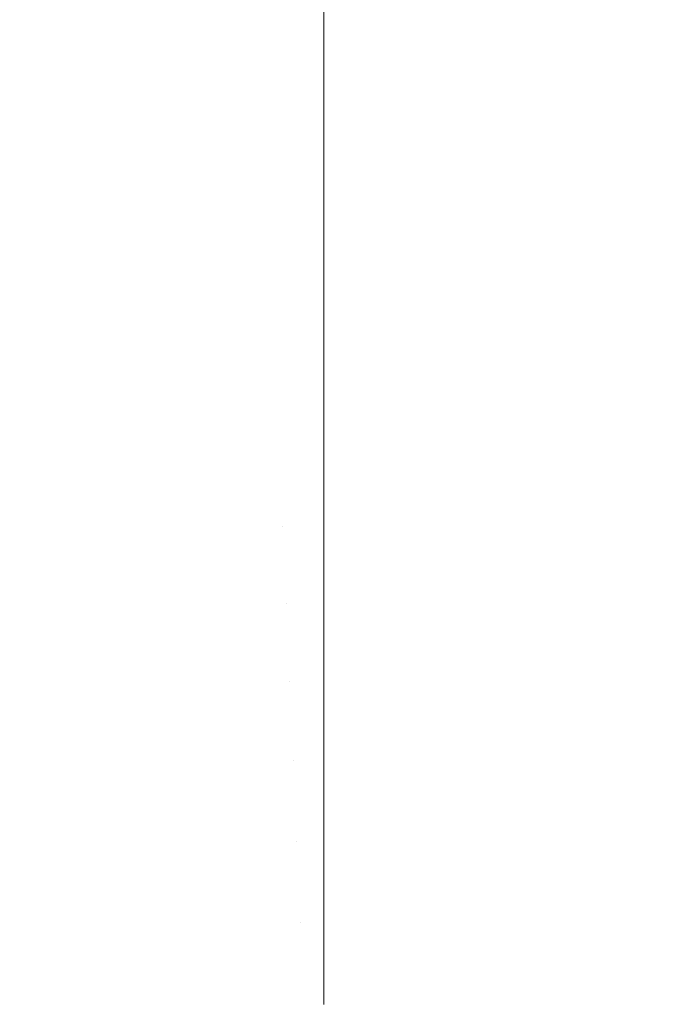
# Model space of a CAD drawing. Header units: centimetres. Extents: x -25.9 to 27.4, y -28.2 to -26.4.
# Tile 150 of 199: x 9.557 to 9.5881, y -26.4382 to -26.3915. Entities that reach past the tile are written whole.
import ezdxf

# ---------------------------------------------------------------- set-up
doc = ezdxf.new("R2010")
doc.units = ezdxf.units.CM
doc.header["$LTSCALE"] = 2.54
doc.layers.add('Lucido design-1', color=7, linetype='Continuous')

# ---------------------------------------------------------------- blocks, each defined once
blk = doc.blocks.new('Gruppo-4-1')
at = {"color": 7, "linetype": 'Continuous', "lineweight": 9}
for points, invisible_edges in [([(27.271439, -26.392218, 540.493556), (27.271439, -26.389292, 540.490742), (-25.828561, -26.389292, 540.490742), (-25.828561, -26.392218, 540.493556)], 10), ([(9.565264, -26.389429, 539.749452), (9.568349, -26.389227, 539.749452), (9.568477, -26.392159, 539.746625), (9.56552, -26.392353, 539.746625)], 15), ([(9.571439, -26.389292, 539.749325), (9.571439, -26.392095, 539.746625), (9.568477, -26.392159, 539.746625), (9.568349, -26.389227, 539.749452)], 14), ([(9.571439, -26.392095, 539.746625), (9.571439, -26.389292, 539.749325), (27.271439, -26.389292, 539.749325), (27.271439, -26.392095, 539.746625)], 10), ([(9.559137, -26.390236, 539.749452), (9.562192, -26.389766, 539.749452), (9.562575, -26.392676, 539.746625), (9.559647, -26.393126, 539.746625)], 15), ([(9.562192, -26.389766, 539.749452), (9.565264, -26.389429, 539.749452), (9.56552, -26.392353, 539.746625), (9.562575, -26.392676, 539.746625)], 15), ([(9.556106, -26.390839, 539.749452), (9.559137, -26.390236, 539.749452), (9.559647, -26.393126, 539.746625), (9.556741, -26.393704, 539.746625)], 15), ([(9.56552, -26.392353, 539.746625), (9.568477, -26.392159, 539.746625), (9.568609, -26.395201, 539.743921), (9.565786, -26.395386, 539.743921)], 15), ([(9.568477, -26.392159, 539.746625), (9.571439, -26.392095, 539.746625), (9.571439, -26.392447, 539.746312)], 9), ([(9.571439, -26.392447, 539.746312), (9.571439, -26.395139, 539.743921), (9.568609, -26.395201, 539.743921), (9.568477, -26.392159, 539.746625)], 14), ([(27.271439, -26.392095, 539.746625), (27.271439, -26.392447, 539.746312), (9.571439, -26.392447, 539.746312), (9.571439, -26.392095, 539.746625)], 10), ([(-25.828561, -26.392218, 540.493556), (-25.828561, -26.392445, 540.493757), (27.271439, -26.392445, 540.493757), (27.271439, -26.392218, 540.493556)], 10), ([(27.271439, -26.395386, 540.496355), (27.271439, -26.392445, 540.493757), (-25.828561, -26.392445, 540.493757), (-25.828561, -26.395386, 540.496355)], 10), ([(9.562575, -26.392676, 539.746625), (9.56552, -26.392353, 539.746625), (9.565786, -26.395386, 539.743921), (9.562973, -26.395694, 539.743921)], 15), ([(9.571439, -26.395139, 539.743921), (9.571439, -26.392447, 539.746312), (27.271439, -26.392447, 539.746312), (27.271439, -26.395139, 539.743921)], 10), ([(9.556741, -26.393704, 539.746625), (9.559647, -26.393126, 539.746625), (9.560176, -26.396124, 539.743921), (9.5574, -26.396677, 539.743921)], 15), ([(9.559647, -26.393126, 539.746625), (9.562575, -26.392676, 539.746625), (9.562973, -26.395694, 539.743921), (9.560176, -26.396124, 539.743921)], 15), ([(9.553863, -26.394408, 539.746625), (9.556741, -26.393704, 539.746625), (9.5574, -26.396677, 539.743921), (9.554651, -26.397349, 539.743921)], 15), ([(-25.828561, -26.395386, 540.496355), (-25.828561, -26.395726, 540.496631), (27.271439, -26.395726, 540.496631), (27.271439, -26.395386, 540.496355)], 10), ([(9.562973, -26.395694, 539.743921), (9.565786, -26.395386, 539.743921), (9.56606, -26.398523, 539.741346), (9.563384, -26.398816, 539.741346)], 15), ([(9.565786, -26.395386, 539.743921), (9.568609, -26.395201, 539.743921), (9.568747, -26.398347, 539.741346), (9.56606, -26.398523, 539.741346)], 15), ([(9.568609, -26.395201, 539.743921), (9.571439, -26.395139, 539.743921), (9.571439, -26.395729, 539.743439)], 9), ([(9.571439, -26.395729, 539.743439), (9.571439, -26.398288, 539.741346), (9.568747, -26.398347, 539.741346), (9.568609, -26.395201, 539.743921)], 14), ([(27.271439, -26.395139, 539.743921), (27.271439, -26.395729, 539.743439), (9.571439, -26.395729, 539.743439), (9.571439, -26.395139, 539.743921)], 10), ([(27.271439, -26.398655, 540.499007), (27.271439, -26.395726, 540.496631), (-25.828561, -26.395726, 540.496631), (-25.828561, -26.398655, 540.499007)], 10), ([(9.560176, -26.396124, 539.743921), (9.562973, -26.395694, 539.743921), (9.563384, -26.398816, 539.741346), (9.560722, -26.399226, 539.741346)], 15), ([(9.571439, -26.398288, 539.741346), (9.571439, -26.395729, 539.743439), (27.271439, -26.395729, 539.743439), (27.271439, -26.398288, 539.741346)], 10), ([(9.5574, -26.396677, 539.743921), (9.560176, -26.396124, 539.743921), (9.560722, -26.399226, 539.741346), (9.558082, -26.399751, 539.741346)], 15), ([(9.554651, -26.397349, 539.743921), (9.5574, -26.396677, 539.743921), (9.558082, -26.399751, 539.741346), (9.555466, -26.400391, 539.741346)], 15), ([(-25.828561, -26.398655, 540.499007), (-25.828561, -26.399127, 540.499365), (27.271439, -26.399127, 540.499365), (27.271439, -26.398655, 540.499007)], 10), ([(9.563384, -26.398816, 539.741346), (9.56606, -26.398523, 539.741346), (9.566347, -26.401807, 539.738869), (9.563814, -26.402084, 539.738869)], 15), ([(9.56606, -26.398523, 539.741346), (9.568747, -26.398347, 539.741346), (9.568891, -26.40164, 539.738869), (9.566347, -26.401807, 539.738869)], 15), ([(9.568747, -26.398347, 539.741346), (9.571439, -26.398288, 539.741346), (9.571439, -26.399134, 539.740711)], 9), ([(9.571439, -26.399134, 539.740711), (9.571439, -26.401584, 539.738869), (9.568891, -26.40164, 539.738869), (9.568747, -26.398347, 539.741346)], 14), ([(27.271439, -26.398288, 539.741346), (27.271439, -26.399134, 539.740711), (9.571439, -26.399134, 539.740711), (9.571439, -26.398288, 539.741346)], 10), ([(27.271439, -26.40045, 540.500369), (27.271439, -26.399127, 540.499365), (-25.828561, -26.399127, 540.499365), (-25.828561, -26.40045, 540.500369)], 10), ([(9.560722, -26.399226, 539.741346), (9.563384, -26.398816, 539.741346), (9.563814, -26.402084, 539.738869), (9.561295, -26.402472, 539.738869)], 15), ([(9.571439, -26.401584, 539.738869), (9.571439, -26.399134, 539.740711), (27.271439, -26.399134, 539.740711), (27.271439, -26.401584, 539.738869)], 10), ([(9.558082, -26.399751, 539.741346), (9.560722, -26.399226, 539.741346), (9.561295, -26.402472, 539.738869), (9.558795, -26.402969, 539.738869)], 15), ([(9.555466, -26.400391, 539.741346), (9.558082, -26.399751, 539.741346), (9.558795, -26.402969, 539.738869), (9.55632, -26.403575, 539.738869)], 15), ([(-25.828561, -26.40045, 540.500369), (-25.828561, -26.402654, 540.501932), (27.271439, -26.402654, 540.501932), (27.271439, -26.40045, 540.500369)], 10), ([(9.563814, -26.402084, 539.738869), (9.566347, -26.401807, 539.738869), (9.566639, -26.405136, 539.736566), (9.56425, -26.405397, 539.736566)], 15), ([(9.566347, -26.401807, 539.738869), (9.568891, -26.40164, 539.738869), (9.569036, -26.404979, 539.736566), (9.566639, -26.405136, 539.736566)], 15), ([(9.568891, -26.40164, 539.738869), (9.571439, -26.401584, 539.738869), (9.571439, -26.402653, 539.738133)], 9), ([(9.571439, -26.402653, 539.738133), (9.571439, -26.404926, 539.736566), (9.569036, -26.404979, 539.736566), (9.568891, -26.40164, 539.738869)], 14), ([(27.271439, -26.401584, 539.738869), (27.271439, -26.402653, 539.738133), (9.571439, -26.402653, 539.738133), (9.571439, -26.401584, 539.738869)], 10), ([(9.558795, -26.402969, 539.738869), (9.561295, -26.402472, 539.738869), (9.561875, -26.405763, 539.736566), (9.559518, -26.406232, 539.736566)], 15), ([(9.561295, -26.402472, 539.738869), (9.563814, -26.402084, 539.738869), (9.56425, -26.405397, 539.736566), (9.561875, -26.405763, 539.736566)], 15), ([(27.271439, -26.403908, 540.50282), (27.271439, -26.402654, 540.501932), (-25.828561, -26.402654, 540.501932), (-25.828561, -26.403908, 540.50282)], 10), ([(9.571439, -26.404926, 539.736566), (9.571439, -26.402653, 539.738133), (27.271439, -26.402653, 539.738133), (27.271439, -26.404926, 539.736566)], 10), ([(9.55632, -26.403575, 539.738869), (9.558795, -26.402969, 539.738869), (9.559518, -26.406232, 539.736566), (9.557184, -26.406803, 539.736566)], 15), ([(9.553873, -26.404288, 539.738869), (9.55632, -26.403575, 539.738869), (9.557184, -26.406803, 539.736566), (9.554878, -26.407475, 539.736566)], 15), ([(-25.828561, -26.403908, 540.50282), (-25.828561, -26.406281, 540.504356), (27.271439, -26.406281, 540.504356), (27.271439, -26.403908, 540.50282)], 10), ([(9.56425, -26.405397, 539.736566), (9.566639, -26.405136, 539.736566), (9.566937, -26.408552, 539.734401), (9.564698, -26.408797, 539.734401)], 15), ([(9.566639, -26.405136, 539.736566), (9.569036, -26.404979, 539.736566), (9.569186, -26.408405, 539.734401), (9.566937, -26.408552, 539.734401)], 15), ([(9.569036, -26.404979, 539.736566), (9.571439, -26.404926, 539.736566), (9.571439, -26.406281, 539.735711)], 9), ([(9.571439, -26.406281, 539.735711), (9.571439, -26.408355, 539.734401), (9.569186, -26.408405, 539.734401), (9.569036, -26.404979, 539.736566)], 14), ([(27.271439, -26.404926, 539.736566), (27.271439, -26.406281, 539.735711), (9.571439, -26.406281, 539.735711), (9.571439, -26.404926, 539.736566)], 10), ([(9.561875, -26.405763, 539.736566), (9.56425, -26.405397, 539.736566), (9.564698, -26.408797, 539.734401), (9.562471, -26.40914, 539.734401)], 15), ([(9.559518, -26.406232, 539.736566), (9.561875, -26.405763, 539.736566), (9.562471, -26.40914, 539.734401), (9.560261, -26.40958, 539.734401)], 15), ([(27.271439, -26.407471, 540.505126), (27.271439, -26.406281, 540.504356), (-25.828561, -26.406281, 540.504356), (-25.828561, -26.407471, 540.505126)], 10), ([(9.557184, -26.406803, 539.736566), (9.559518, -26.406232, 539.736566), (9.560261, -26.40958, 539.734401), (9.558072, -26.410115, 539.734401)], 15), ([(9.571439, -26.408355, 539.734401), (9.571439, -26.406281, 539.735711), (27.271439, -26.406281, 539.735711), (27.271439, -26.408355, 539.734401)], 10), ([(9.554878, -26.407475, 539.736566), (9.557184, -26.406803, 539.736566), (9.558072, -26.410115, 539.734401), (9.555909, -26.410746, 539.734401)], 15), ([(-25.828561, -26.407471, 540.505126), (-25.828561, -26.41001, 540.506619), (27.271439, -26.41001, 540.506619), (27.271439, -26.407471, 540.505126)], 10), ([(9.564698, -26.408797, 539.734401), (9.566937, -26.408552, 539.734401), (9.567243, -26.412049, 539.73238), (9.565156, -26.412278, 539.73238)], 15), ([(9.566937, -26.408552, 539.734401), (9.569186, -26.408405, 539.734401), (9.569339, -26.411912, 539.73238), (9.567243, -26.412049, 539.73238)], 15), ([(9.569186, -26.408405, 539.734401), (9.571439, -26.408355, 539.734401), (9.571439, -26.41001, 539.733449)], 9), ([(9.571439, -26.41001, 539.733449), (9.571439, -26.411866, 539.73238), (9.569339, -26.411912, 539.73238), (9.569186, -26.408405, 539.734401)], 14), ([(27.271439, -26.408355, 539.734401), (27.271439, -26.41001, 539.733449), (9.571439, -26.41001, 539.733449), (9.571439, -26.408355, 539.734401)], 10), ([(9.562471, -26.40914, 539.734401), (9.564698, -26.408797, 539.734401), (9.565156, -26.412278, 539.73238), (9.56308, -26.412597, 539.73238)], 15), ([(9.560261, -26.40958, 539.734401), (9.562471, -26.40914, 539.734401), (9.56308, -26.412597, 539.73238), (9.56102, -26.413007, 539.73238)], 15), ([(9.558072, -26.410115, 539.734401), (9.560261, -26.40958, 539.734401), (9.56102, -26.413007, 539.73238), (9.558981, -26.413506, 539.73238)], 15), ([(27.271439, -26.411134, 540.507281), (27.271439, -26.41001, 540.506619), (-25.828561, -26.41001, 540.506619), (-25.828561, -26.411134, 540.507281)], 10), ([(9.555909, -26.410746, 539.734401), (9.558072, -26.410115, 539.734401), (9.558981, -26.413506, 539.73238), (9.556964, -26.414094, 539.73238)], 15), ([(9.571439, -26.411866, 539.73238), (9.571439, -26.41001, 539.733449), (27.271439, -26.41001, 539.733449), (27.271439, -26.411866, 539.73238)], 10), ([(-25.828561, -26.411134, 540.507281), (-25.828561, -26.413834, 540.508718), (27.271439, -26.413834, 540.508718), (27.271439, -26.411134, 540.507281)], 10), ([(9.56308, -26.412597, 539.73238), (9.565156, -26.412278, 539.73238), (9.565624, -26.415833, 539.730504), (9.563703, -26.416128, 539.730504)], 15), ([(9.565156, -26.412278, 539.73238), (9.567243, -26.412049, 539.73238), (9.567556, -26.415621, 539.730504), (9.565624, -26.415833, 539.730504)], 15), ([(9.567243, -26.412049, 539.73238), (9.569339, -26.411912, 539.73238), (9.569495, -26.415494, 539.730504), (9.567556, -26.415621, 539.730504)], 15), ([(9.569495, -26.415494, 539.730504), (9.569339, -26.411912, 539.73238), (9.571439, -26.411866, 539.73238), (9.571439, -26.413835, 539.73135)], 11), ([(27.271439, -26.411866, 539.73238), (27.271439, -26.413835, 539.73135), (9.571439, -26.413835, 539.73135), (9.571439, -26.411866, 539.73238)], 10), ([(9.56102, -26.413007, 539.73238), (9.56308, -26.412597, 539.73238), (9.563703, -26.416128, 539.730504), (9.561797, -26.416508, 539.730504)], 15), ([(9.558981, -26.413506, 539.73238), (9.56102, -26.413007, 539.73238), (9.561797, -26.416508, 539.730504), (9.559909, -26.41697, 539.730504)], 15), ([(9.556964, -26.414094, 539.73238), (9.558981, -26.413506, 539.73238), (9.559909, -26.41697, 539.730504), (9.558043, -26.417513, 539.730504)], 15), ([(27.271439, -26.414889, 540.50928), (27.271439, -26.413834, 540.508718), (-25.828561, -26.413834, 540.508718), (-25.828561, -26.414889, 540.50928)], 10), ([(9.554976, -26.414769, 539.73238), (9.556964, -26.414094, 539.73238), (9.558043, -26.417513, 539.730504), (9.556202, -26.418138, 539.730504)], 15), ([(9.571439, -26.413835, 539.73135), (9.571439, -26.415452, 539.730504), (9.569495, -26.415494, 539.730504)], 10), ([(9.571439, -26.415452, 539.730504), (9.571439, -26.413835, 539.73135), (27.271439, -26.413835, 539.73135), (27.271439, -26.415452, 539.730504)], 10), ([(-25.828561, -26.414889, 540.50928), (-25.828561, -26.417746, 540.510649), (27.271439, -26.417746, 540.510649), (27.271439, -26.414889, 540.50928)], 10), ([(9.567556, -26.415621, 539.730504), (9.569495, -26.415494, 539.730504), (9.569655, -26.419145, 539.728777), (9.567874, -26.419262, 539.728777)], 15), ([(9.569655, -26.419145, 539.728777), (9.569495, -26.415494, 539.730504), (9.571439, -26.415452, 539.730504), (9.571439, -26.417746, 539.72942)], 11), ([(27.271439, -26.415452, 539.730504), (27.271439, -26.417746, 539.72942), (9.571439, -26.417746, 539.72942), (9.571439, -26.415452, 539.730504)], 10), ([(9.563703, -26.416128, 539.730504), (9.565624, -26.415833, 539.730504), (9.566101, -26.419456, 539.728777), (9.564337, -26.419727, 539.728777)], 15), ([(9.565624, -26.415833, 539.730504), (9.567556, -26.415621, 539.730504), (9.567874, -26.419262, 539.728777), (9.566101, -26.419456, 539.728777)], 15), ([(9.561797, -26.416508, 539.730504), (9.563703, -26.416128, 539.730504), (9.564337, -26.419727, 539.728777), (9.562588, -26.420076, 539.728777)], 15), ([(9.559909, -26.41697, 539.730504), (9.561797, -26.416508, 539.730504), (9.562588, -26.420076, 539.728777), (9.560854, -26.4205, 539.728777)], 15), ([(9.558043, -26.417513, 539.730504), (9.559909, -26.41697, 539.730504), (9.560854, -26.4205, 539.728777), (9.559142, -26.420999, 539.728777)], 15), ([(27.271439, -26.418732, 540.511121), (27.271439, -26.417746, 540.510649), (-25.828561, -26.417746, 540.510649), (-25.828561, -26.418732, 540.511121)], 10), ([(9.556202, -26.418138, 539.730504), (9.558043, -26.417513, 539.730504), (9.559142, -26.420999, 539.728777), (9.557452, -26.421572, 539.728777)], 15), ([(9.571439, -26.417746, 539.72942), (9.571439, -26.419106, 539.728777), (9.569655, -26.419145, 539.728777)], 10), ([(9.571439, -26.419106, 539.728777), (9.571439, -26.417746, 539.72942), (27.271439, -26.417746, 539.72942), (27.271439, -26.419106, 539.728777)], 10), ([(9.554391, -26.418843, 539.730504), (9.556202, -26.418138, 539.730504), (9.557452, -26.421572, 539.728777), (9.555789, -26.422219, 539.728777)], 15), ([(-25.828561, -26.418732, 540.511121), (-25.828561, -26.421738, 540.512406), (27.271439, -26.421738, 540.512406), (27.271439, -26.418732, 540.511121)], 10), ([(9.566101, -26.419456, 539.728777), (9.567874, -26.419262, 539.728777), (9.568198, -26.422965, 539.727201), (9.566586, -26.423141, 539.727201)], 15), ([(9.567874, -26.419262, 539.728777), (9.569655, -26.419145, 539.728777), (9.569817, -26.422859, 539.727201), (9.568198, -26.422965, 539.727201)], 15), ([(9.569817, -26.422859, 539.727201), (9.569655, -26.419145, 539.728777), (9.571439, -26.419106, 539.728777), (9.571439, -26.421738, 539.727661)], 11), ([(27.271439, -26.419106, 539.728777), (27.271439, -26.421738, 539.727661), (9.571439, -26.421738, 539.727661), (9.571439, -26.419106, 539.728777)], 10), ([(9.562588, -26.420076, 539.728777), (9.564337, -26.419727, 539.728777), (9.564983, -26.423388, 539.727201), (9.563392, -26.423705, 539.727201)], 15), ([(9.564337, -26.419727, 539.728777), (9.566101, -26.419456, 539.728777), (9.566586, -26.423141, 539.727201), (9.564983, -26.423388, 539.727201)], 15), ([(9.560854, -26.4205, 539.728777), (9.562588, -26.420076, 539.728777), (9.563392, -26.423705, 539.727201), (9.561817, -26.42409, 539.727201)], 15), ([(9.559142, -26.420999, 539.728777), (9.560854, -26.4205, 539.728777), (9.561817, -26.42409, 539.727201), (9.560259, -26.424544, 539.727201)], 15), ([(9.557452, -26.421572, 539.728777), (9.559142, -26.420999, 539.728777), (9.560259, -26.424544, 539.727201), (9.558723, -26.425065, 539.727201)], 15), ([(9.555789, -26.422219, 539.728777), (9.557452, -26.421572, 539.728777), (9.558723, -26.425065, 539.727201), (9.557212, -26.425653, 539.727201)], 15), ([(27.271439, -26.422654, 540.512798), (27.271439, -26.421738, 540.512406), (-25.828561, -26.421738, 540.512406), (-25.828561, -26.422654, 540.512798)], 10), ([(9.571439, -26.421738, 539.727661), (9.571439, -26.422823, 539.727201), (9.569817, -26.422859, 539.727201)], 10), ([(9.571439, -26.422823, 539.727201), (9.571439, -26.421738, 539.727661), (27.271439, -26.421738, 539.727661), (27.271439, -26.422823, 539.727201)], 10), ([(9.554156, -26.422938, 539.728777), (9.555789, -26.422219, 539.728777), (9.557212, -26.425653, 539.727201), (9.555727, -26.426307, 539.727201)], 15), ([(-25.828561, -26.422654, 540.512798), (-25.828561, -26.425803, 540.513988), (27.271439, -26.425803, 540.513988), (27.271439, -26.422654, 540.512798)], 10), ([(9.566586, -26.423141, 539.727201), (9.568198, -26.422965, 539.727201), (9.568527, -26.426724, 539.725777), (9.567079, -26.426883, 539.725777)], 15), ([(9.568198, -26.422965, 539.727201), (9.569817, -26.422859, 539.727201), (9.569982, -26.426629, 539.725777), (9.568527, -26.426724, 539.725777)], 15), ([(9.569982, -26.426629, 539.725777), (9.569817, -26.422859, 539.727201), (9.571439, -26.422823, 539.727201), (9.571439, -26.425803, 539.726077)], 11), ([(27.271439, -26.422823, 539.727201), (27.271439, -26.425803, 539.726077), (9.571439, -26.425803, 539.726077), (9.571439, -26.422823, 539.727201)], 10), ([(9.563392, -26.423705, 539.727201), (9.564983, -26.423388, 539.727201), (9.565638, -26.427104, 539.725777), (9.564209, -26.427389, 539.725777)], 15), ([(9.564983, -26.423388, 539.727201), (9.566586, -26.423141, 539.727201), (9.567079, -26.426883, 539.725777), (9.565638, -26.427104, 539.725777)], 15), ([(9.561817, -26.42409, 539.727201), (9.563392, -26.423705, 539.727201), (9.564209, -26.427389, 539.725777), (9.562793, -26.427735, 539.725777)], 15), ([(9.560259, -26.424544, 539.727201), (9.561817, -26.42409, 539.727201), (9.562793, -26.427735, 539.725777), (9.561394, -26.428143, 539.725777)], 15), ([(9.558723, -26.425065, 539.727201), (9.560259, -26.424544, 539.727201), (9.561394, -26.428143, 539.725777), (9.560014, -26.428611, 539.725777)], 15), ([(9.557212, -26.425653, 539.727201), (9.558723, -26.425065, 539.727201), (9.560014, -26.428611, 539.725777), (9.558656, -26.429139, 539.725777)], 15), ([(27.271439, -26.42665, 540.514309), (27.271439, -26.425803, 540.513988), (-25.828561, -26.425803, 540.513988), (-25.828561, -26.42665, 540.514309)], 10), ([(9.555727, -26.426307, 539.727201), (9.557212, -26.425653, 539.727201), (9.558656, -26.429139, 539.725777), (9.557322, -26.429726, 539.725777)], 15), ([(9.571439, -26.425803, 539.726077), (9.571439, -26.426597, 539.725777), (9.569982, -26.426629, 539.725777)], 10), ([(9.571439, -26.426597, 539.725777), (9.571439, -26.425803, 539.726077), (27.271439, -26.425803, 539.726077), (27.271439, -26.426597, 539.725777)], 10), ([(9.554272, -26.427024, 539.727201), (9.555727, -26.426307, 539.727201), (9.557322, -26.429726, 539.725777), (9.556015, -26.430371, 539.725777)], 15), ([(-25.828561, -26.42665, 540.514309), (-25.828561, -26.429934, 540.515392), (27.271439, -26.429934, 540.515392), (27.271439, -26.42665, 540.514309)], 10), ([(9.567079, -26.426883, 539.725777), (9.568527, -26.426724, 539.725777), (9.568861, -26.430533, 539.724508), (9.567578, -26.430673, 539.724508)], 15), ([(9.568527, -26.426724, 539.725777), (9.569982, -26.426629, 539.725777), (9.570148, -26.430448, 539.724508), (9.568861, -26.430533, 539.724508)], 15), ([(9.570148, -26.430448, 539.724508), (9.569982, -26.426629, 539.725777), (9.571439, -26.426597, 539.725777), (9.571439, -26.429932, 539.72467)], 11), ([(27.271439, -26.426597, 539.725777), (27.271439, -26.429932, 539.72467), (9.571439, -26.429932, 539.72467), (9.571439, -26.426597, 539.725777)], 10), ([(9.564209, -26.427389, 539.725777), (9.565638, -26.427104, 539.725777), (9.566302, -26.430869, 539.724508), (9.565036, -26.431121, 539.724508)], 15), ([(9.565638, -26.427104, 539.725777), (9.567079, -26.426883, 539.725777), (9.567578, -26.430673, 539.724508), (9.566302, -26.430869, 539.724508)], 15), ([(9.562793, -26.427735, 539.725777), (9.564209, -26.427389, 539.725777), (9.565036, -26.431121, 539.724508), (9.563783, -26.431428, 539.724508)], 15), ([(9.560014, -26.428611, 539.725777), (9.561394, -26.428143, 539.725777), (9.562544, -26.431789, 539.724508), (9.561322, -26.432204, 539.724508)], 15), ([(9.561394, -26.428143, 539.725777), (9.562793, -26.427735, 539.725777), (9.563783, -26.431428, 539.724508), (9.562544, -26.431789, 539.724508)], 15), ([(9.558656, -26.429139, 539.725777), (9.560014, -26.428611, 539.725777), (9.561322, -26.432204, 539.724508), (9.560119, -26.432672, 539.724508)], 15), ([(9.557322, -26.429726, 539.725777), (9.558656, -26.429139, 539.725777), (9.560119, -26.432672, 539.724508), (9.558938, -26.433191, 539.724508)], 15), ([(27.271439, -26.430713, 540.515649), (27.271439, -26.429934, 540.515392), (-25.828561, -26.429934, 540.515392), (-25.828561, -26.430713, 540.515649)], 10), ([(9.556015, -26.430371, 539.725777), (9.557322, -26.429726, 539.725777), (9.558938, -26.433191, 539.724508), (9.55778, -26.433762, 539.724508)], 15), ([(9.571439, -26.429932, 539.72467), (9.571439, -26.43042, 539.724508), (9.570148, -26.430448, 539.724508)], 10), ([(9.571439, -26.43042, 539.724508), (9.571439, -26.429932, 539.72467), (27.271439, -26.429932, 539.72467), (27.271439, -26.43042, 539.724508)], 10), ([(9.554737, -26.431072, 539.725777), (9.556015, -26.430371, 539.725777), (9.55778, -26.433762, 539.724508), (9.556649, -26.434383, 539.724508)], 15), ([(9.568861, -26.430533, 539.724508), (9.570148, -26.430448, 539.724508), (9.570317, -26.434311, 539.723396), (9.569198, -26.434384, 539.723396)], 15), ([(9.570317, -26.434311, 539.723396), (9.570148, -26.430448, 539.724508), (9.571439, -26.43042, 539.724508), (9.571439, -26.434119, 539.723444)], 11), ([(27.271439, -26.43042, 539.724508), (27.271439, -26.434119, 539.723444), (9.571439, -26.434119, 539.723444), (9.571439, -26.43042, 539.724508)], 10), ([(-25.828561, -26.430713, 540.515649), (-25.828561, -26.434122, 540.516613), (27.271439, -26.434122, 540.516613), (27.271439, -26.430713, 540.515649)], 10), ([(9.565036, -26.431121, 539.724508), (9.566302, -26.430869, 539.724508), (9.566973, -26.434677, 539.723396), (9.565873, -26.434896, 539.723396)], 15), ([(9.566302, -26.430869, 539.724508), (9.567578, -26.430673, 539.724508), (9.568082, -26.434507, 539.723396), (9.566973, -26.434677, 539.723396)], 15), ([(9.567578, -26.430673, 539.724508), (9.568861, -26.430533, 539.724508), (9.569198, -26.434384, 539.723396), (9.568082, -26.434507, 539.723396)], 15), ([(9.562544, -26.431789, 539.724508), (9.563783, -26.431428, 539.724508), (9.564783, -26.435163, 539.723396), (9.563706, -26.435477, 539.723396)], 15), ([(9.563783, -26.431428, 539.724508), (9.565036, -26.431121, 539.724508), (9.565873, -26.434896, 539.723396), (9.564783, -26.435163, 539.723396)], 15), ([(9.561322, -26.432204, 539.724508), (9.562544, -26.431789, 539.724508), (9.563706, -26.435477, 539.723396), (9.562644, -26.435837, 539.723396)], 15), ([(9.560119, -26.432672, 539.724508), (9.561322, -26.432204, 539.724508), (9.562644, -26.435837, 539.723396), (9.561598, -26.436244, 539.723396)], 15), ([(9.558938, -26.433191, 539.724508), (9.560119, -26.432672, 539.724508), (9.561598, -26.436244, 539.723396), (9.560572, -26.436696, 539.723396)], 15), ([(9.55778, -26.433762, 539.724508), (9.558938, -26.433191, 539.724508), (9.560572, -26.436696, 539.723396), (9.559565, -26.437192, 539.723396)], 15), ([(9.556649, -26.434383, 539.724508), (9.55778, -26.433762, 539.724508), (9.559565, -26.437192, 539.723396), (9.558582, -26.437732, 539.723396)], 15), ([(27.271439, -26.434836, 540.516815), (27.271439, -26.434122, 540.516613), (-25.828561, -26.434122, 540.516613), (-25.828561, -26.434836, 540.516815)], 10), ([(9.571439, -26.434119, 539.723444), (9.571439, -26.434287, 539.723396), (9.570317, -26.434311, 539.723396)], 10), ([(9.571439, -26.434287, 539.723396), (9.571439, -26.434119, 539.723444), (27.271439, -26.434119, 539.723444), (27.271439, -26.434287, 539.723396)], 10), ([(9.555545, -26.435052, 539.724508), (9.556649, -26.434383, 539.724508), (9.558582, -26.437732, 539.723396), (9.557623, -26.438314, 539.723396)], 15), ([(9.565873, -26.434896, 539.723396), (9.566973, -26.434677, 539.723396), (9.567651, -26.438521, 539.722441), (9.566718, -26.438707, 539.722441)], 15), ([(9.566973, -26.434677, 539.723396), (9.568082, -26.434507, 539.723396), (9.568592, -26.438377, 539.722441), (9.567651, -26.438521, 539.722441)], 15), ([(9.568082, -26.434507, 539.723396), (9.569198, -26.434384, 539.723396), (9.569538, -26.438273, 539.722441), (9.568592, -26.438377, 539.722441)], 15), ([(9.569198, -26.434384, 539.723396), (9.570317, -26.434311, 539.723396), (9.570487, -26.438211, 539.722441), (9.569538, -26.438273, 539.722441)], 15), ([(9.570317, -26.434311, 539.723396), (9.571439, -26.434287, 539.723396), (9.571439, -26.43819, 539.722441), (9.570487, -26.438211, 539.722441)], 13), ([(9.571439, -26.43819, 539.722441), (9.571439, -26.434287, 539.723396), (27.271439, -26.434287, 539.723396), (27.271439, -26.43819, 539.722441)], 10), ([(-25.828561, -26.434836, 540.516815), (-25.828561, -26.438359, 540.517651), (27.271439, -26.438359, 540.517651), (27.271439, -26.434836, 540.516815)], 10), ([(9.554472, -26.435769, 539.724508), (9.555545, -26.435052, 539.724508), (9.557623, -26.438314, 539.723396), (9.55669, -26.438937, 539.723396)], 15), ([(9.563706, -26.435477, 539.723396), (9.564783, -26.435163, 539.723396), (9.565794, -26.438933, 539.722441), (9.56488, -26.439199, 539.722441)], 15), ([(9.564783, -26.435163, 539.723396), (9.565873, -26.434896, 539.723396), (9.566718, -26.438707, 539.722441), (9.565794, -26.438933, 539.722441)], 15), ([(9.562644, -26.435837, 539.723396), (9.563706, -26.435477, 539.723396), (9.56488, -26.439199, 539.722441), (9.563979, -26.439505, 539.722441)], 15), ([(9.561598, -26.436244, 539.723396), (9.562644, -26.435837, 539.723396), (9.563979, -26.439505, 539.722441), (9.563092, -26.43985, 539.722441)], 15), ([(9.560572, -26.436696, 539.723396), (9.561598, -26.436244, 539.723396), (9.563092, -26.43985, 539.722441), (9.562221, -26.440233, 539.722441)], 15), ([(9.559565, -26.437192, 539.723396), (9.560572, -26.436696, 539.723396), (9.562221, -26.440233, 539.722441), (9.561368, -26.440654, 539.722441)], 15), ([(9.558582, -26.437732, 539.723396), (9.559565, -26.437192, 539.723396), (9.561368, -26.440654, 539.722441), (9.560534, -26.441112, 539.722441)], 15), ([(9.557623, -26.438314, 539.723396), (9.558582, -26.437732, 539.723396), (9.560534, -26.441112, 539.722441), (9.55972, -26.441606, 539.722441)], 15)]:
    blk.add_3dface(points, dxfattribs=dict(at, invisible_edges=invisible_edges))

msp = doc.modelspace()

# ---------------------------------------------------------------- block references
at = {"layer": 'Lucido design-1', "color": 7}
msp.add_blockref('Gruppo-4-1', (0, 0), dxfattribs=at)

doc.saveas('drawing.dxf')
